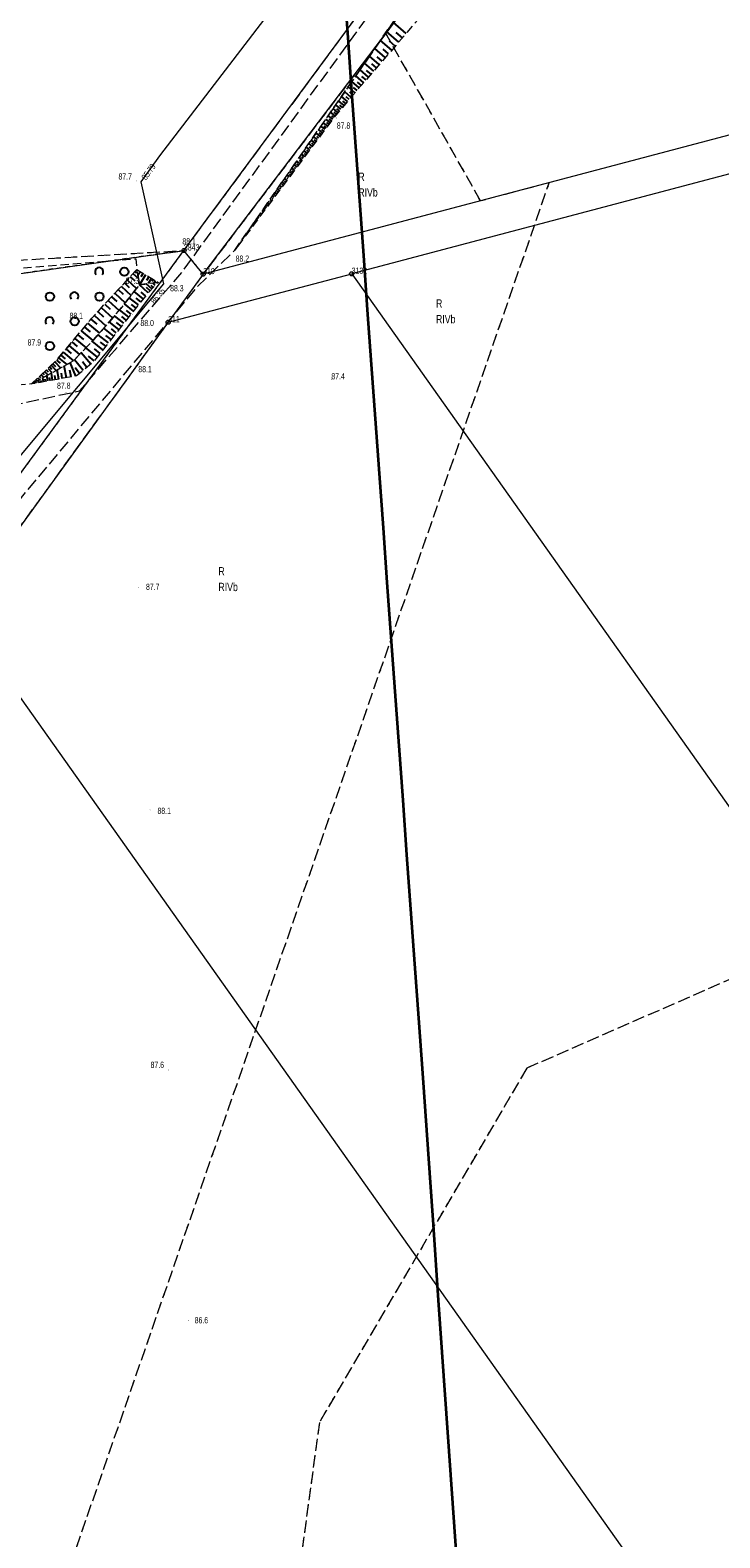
# Model space of a CAD drawing. Header units: metres. Extents: x 6524698 to 6533081, y 5883213 to 5896811.
# Tile 68 of 131: x 6528721 to 6528804, y 5890040 to 5890223. Entities that reach past the tile are written whole.
import ezdxf
from ezdxf.enums import TextEntityAlignment as Align

# ---------------------------------------------------------------- set-up
doc = ezdxf.new("R2010")
doc.units = ezdxf.units.M
for name, pattern in [('mapa zasadnicza$0$1.0_0.5', [1.5, 1, -0.5]), ('mapa zasadnicza$0$1.5_0.5', [2, 1.5, -0.5]), ('mapa zasadnicza$0$219-500', [0]), ('mapa zasadnicza$0$egkk-500', [2, 1.5, -0.5]), ('mapa zasadnicza$0$egug-500', [1, 0.5, -0.5])]:
    doc.linetypes.add(name, pattern=pattern)
for name, color, linetype in [('mapa zasadnicza$0$000 Inne (niezydentyfikowane)', 7, 'Continuous'), ('mapa zasadnicza$0$202-punkt graniczny', 7, 'Continuous'), ('mapa zasadnicza$0$202-punkt graniczny-Atr103', 7, 'Continuous'), ('mapa zasadnicza$0$209-oznaczenie konturu klasyfikacyjnego', 7, 'Continuous'), ('mapa zasadnicza$0$210-oznaczenie konturu użytku gruntowego', 7, 'Continuous'), ('mapa zasadnicza$0$217-kontur klasyfikacyjny', 7, 'Continuous'), ('mapa zasadnicza$0$218-kontur użytku gruntowego', 7, 'Continuous'), ('mapa zasadnicza$0$219-działka ewidencyjna', 7, 'Continuous'), ('mapa zasadnicza$0$jezdnia', 7, 'Continuous'), ('mapa zasadnicza$0$pikieta naturalna', 7, 'Continuous'), ('mapa zasadnicza$0$pikieta naturalna-Atr2', 7, 'Continuous'), ('mapa zasadnicza$0$przewód wodociągowy', 7, 'Continuous'), ('mapa zasadnicza$0$rzędna', 7, 'Continuous'), ('mapa zasadnicza$0$rzędna-Atr2', 7, 'Continuous'), ('mapa zasadnicza$0$skarpa nieumocniona', 7, 'Continuous'), ('mapa zasadnicza$0$zadrzewienie  zakrzewienie', 7, 'Continuous')]:
    doc.layers.add(name, color=color, linetype=linetype)
doc.styles.add('mapa zasadnicza$0$STANDARD', font='Working1250', dxfattribs={"width": 0.75})

# ---------------------------------------------------------------- blocks, each defined once
blk = doc.blocks.new('mapa zasadnicza$0$202')
at = {"color": 0, "linetype": 'Continuous', "lineweight": 0}
blk.add_circle((0, 0), 0.25, dxfattribs=at)
blk = doc.blocks.new('mapa zasadnicza$0$PW01')
at = {"linetype": 'Continuous', "lineweight": 13}
h = blk.add_hatch(color=0, dxfattribs=at)
edge = h.paths.add_edge_path()
edge.add_arc((0, 0), 0.045, 0, 360)
blk = doc.blocks.new('mapa zasadnicza$0$OTZK1')
at = {"color": 0, "linetype": 'Continuous'}
blk.add_circle((0, 0), 0.5, dxfattribs=at)
blk = doc.blocks.new('mapa zasadnicza$0$OTZK2')
at = {"color": 0, "linetype": 'Continuous'}
blk.add_arc((0, 0), 0.5, 318.85, 221.162, dxfattribs=at)

msp = doc.modelspace()

# ---------------------------------------------------------------- linework, layer by layer
at = {"layer": 'mapa zasadnicza$0$000 Inne (niezydentyfikowane)', "color": 7, "linetype": 'Continuous', "lineweight": 35, "flags": 128}
msp.add_lwpolyline([(6528758.889, 5890228.28), (6528759.365, 5890221.684), (6528759.84, 5890215.089), (6528760.316, 5890208.493), (6528760.792, 5890201.897), (6528761.267, 5890195.301), (6528761.743, 5890188.705), (6528762.219, 5890182.109), (6528762.694, 5890175.513), (6528763.17, 5890168.917), (6528763.646, 5890162.322), (6528764.122, 5890155.726), (6528764.597, 5890149.13), (6528765.073, 5890142.534), (6528765.549, 5890135.938), (6528766.024, 5890129.342), (6528766.5, 5890122.746), (6528766.976, 5890116.15), (6528767.451, 5890109.554), (6528767.927, 5890102.959), (6528768.407, 5890096.308), (6528769.05, 5890087.111), (6528769.689, 5890077.969), (6528770.328, 5890068.827), (6528770.967, 5890059.685), (6528771.606, 5890050.544), (6528772.245, 5890041.402), (6528772.884, 5890032.26)], dxfattribs=at)
at = {"layer": 'mapa zasadnicza$0$000 Inne (niezydentyfikowane)', "color": 7, "linetype": 'Continuous', "lineweight": 25, "flags": 128}
for points in [[(6528765.54, 5890221.14), (6528764.07, 5890222.41)], [(6528766.45, 5890222.19), (6528764.86, 5890223.55)], [(6528764.7, 5890220.16), (6528763.33, 5890221.34)], [(6528765.12, 5890220.64), (6528764.41, 5890221.25)], [(6528765.99, 5890221.65), (6528765.22, 5890222.31)], [(6528763.19, 5890218.41), (6528762.01, 5890219.43)], [(6528763.92, 5890219.26), (6528762.65, 5890220.35)], [(6528763.55, 5890218.83), (6528762.94, 5890219.36)], [(6528764.3, 5890219.7), (6528763.64, 5890220.27)], [(6528761.3, 5890216.21), (6528760.35, 5890217.04)], [(6528761.89, 5890216.89), (6528760.86, 5890217.78)], [(6528761.59, 5890216.55), (6528761.09, 5890216.97)], [(6528762.52, 5890217.63), (6528761.41, 5890218.58)], [(6528762.2, 5890217.25), (6528761.66, 5890217.71)], [(6528762.85, 5890218.01), (6528762.28, 5890218.5)], [(6528759.78, 5890214.44), (6528759.01, 5890215.11)], [(6528760.25, 5890214.99), (6528759.42, 5890215.7)], [(6528760.76, 5890215.58), (6528759.87, 5890216.35)], [(6528760.5, 5890215.28), (6528760.07, 5890215.65)], [(6528761.02, 5890215.89), (6528760.56, 5890216.29)], [(6528758.55, 5890213.02), (6528757.93, 5890213.55)], [(6528758.93, 5890213.46), (6528758.26, 5890214.03)], [(6528758.73, 5890213.23), (6528758.41, 5890213.51)], [(6528759.34, 5890213.93), (6528758.62, 5890214.55)], [(6528759.13, 5890213.69), (6528758.78, 5890213.99)], [(6528759.55, 5890214.18), (6528759.18, 5890214.5)], [(6528760.01, 5890214.71), (6528759.61, 5890215.06)], [(6528757.25, 5890211.39), (6528756.71, 5890211.79)], [(6528757.56, 5890211.8), (6528757, 5890212.22)], [(6528757.4, 5890211.6), (6528757.13, 5890211.8)], [(6528757.86, 5890212.21), (6528757.29, 5890212.64)], [(6528757.71, 5890212.01), (6528757.43, 5890212.22)], [(6528758.19, 5890212.61), (6528757.62, 5890213.1)], [(6528758.03, 5890212.41), (6528757.75, 5890212.65)], [(6528758.37, 5890212.81), (6528758.07, 5890213.07)], [(6528755.71, 5890209.33), (6528755.24, 5890209.68)], [(6528756.02, 5890209.74), (6528755.54, 5890210.1)], [(6528755.87, 5890209.54), (6528755.63, 5890209.72)], [(6528756.33, 5890210.16), (6528755.83, 5890210.53)], [(6528756.17, 5890209.95), (6528755.93, 5890210.13)], [(6528756.64, 5890210.57), (6528756.12, 5890210.95)], [(6528756.48, 5890210.36), (6528756.23, 5890210.55)], [(6528756.94, 5890210.98), (6528756.42, 5890211.37)], [(6528756.79, 5890210.77), (6528756.53, 5890210.97)], [(6528757.1, 5890211.18), (6528756.83, 5890211.38)], [(6528754.48, 5890207.69), (6528754.07, 5890207.99)], [(6528754.79, 5890208.1), (6528754.37, 5890208.42)], [(6528754.64, 5890207.89), (6528754.43, 5890208.05)], [(6528755.1, 5890208.51), (6528754.66, 5890208.84)], [(6528754.95, 5890208.3), (6528754.73, 5890208.47)], [(6528755.41, 5890208.92), (6528754.95, 5890209.26)], [(6528755.25, 5890208.71), (6528755.03, 5890208.88)], [(6528755.56, 5890209.13), (6528755.33, 5890209.3)], [(6528753.26, 5890206.04), (6528752.9, 5890206.3)], [(6528753.56, 5890206.45), (6528753.19, 5890206.73)], [(6528753.41, 5890206.25), (6528753.23, 5890206.38)], [(6528753.87, 5890206.86), (6528753.49, 5890207.15)], [(6528753.72, 5890206.66), (6528753.53, 5890206.8)], [(6528754.18, 5890207.27), (6528753.78, 5890207.57)], [(6528754.02, 5890207.07), (6528753.83, 5890207.21)], [(6528754.33, 5890207.48), (6528754.13, 5890207.63)], [(6528751.72, 5890203.98), (6528751.44, 5890204.19)], [(6528752.03, 5890204.39), (6528751.73, 5890204.62)], [(6528751.87, 5890204.19), (6528751.73, 5890204.3)], [(6528752.33, 5890204.81), (6528752.02, 5890205.04)], [(6528752.18, 5890204.6), (6528752.03, 5890204.71)], [(6528752.64, 5890205.22), (6528752.32, 5890205.46)], [(6528752.49, 5890205.01), (6528752.33, 5890205.13)], [(6528752.95, 5890205.63), (6528752.61, 5890205.88)], [(6528752.79, 5890205.42), (6528752.63, 5890205.55)], [(6528753.1, 5890205.83), (6528752.93, 5890205.96)], [(6528750.49, 5890202.34), (6528750.27, 5890202.5)], [(6528750.64, 5890202.54), (6528750.53, 5890202.63)], [(6528750.8, 5890202.75), (6528750.56, 5890202.93)], [(6528750.95, 5890202.95), (6528750.83, 5890203.05)], [(6528751.1, 5890203.16), (6528750.85, 5890203.35)], [(6528751.26, 5890203.37), (6528751.13, 5890203.46)], [(6528751.41, 5890203.57), (6528751.14, 5890203.77)], [(6528751.57, 5890203.78), (6528751.43, 5890203.88)], [(6528749.11, 5890200.49), (6528749.03, 5890200.54)], [(6528749.26, 5890200.69), (6528749.09, 5890200.82)], [(6528749.41, 5890200.9), (6528749.33, 5890200.96)], [(6528749.57, 5890201.1), (6528749.39, 5890201.24)], [(6528749.72, 5890201.31), (6528749.63, 5890201.38)], [(6528749.88, 5890201.51), (6528749.68, 5890201.66)], [(6528750.03, 5890201.72), (6528749.93, 5890201.8)], [(6528750.18, 5890201.93), (6528749.97, 5890202.08)], [(6528750.34, 5890202.13), (6528750.23, 5890202.21)], [(6528747.72, 5890198.63), (6528747.63, 5890198.7)], [(6528747.88, 5890198.84), (6528747.83, 5890198.88)], [(6528748.03, 5890199.05), (6528747.92, 5890199.13)], [(6528748.19, 5890199.25), (6528748.13, 5890199.29)], [(6528748.34, 5890199.46), (6528748.22, 5890199.55)], [(6528748.49, 5890199.66), (6528748.43, 5890199.71)], [(6528748.65, 5890199.87), (6528748.51, 5890199.97)], [(6528748.8, 5890200.07), (6528748.73, 5890200.13)], [(6528748.95, 5890200.28), (6528748.8, 5890200.39)], [(6528746.49, 5890196.99), (6528746.46, 5890197.01)], [(6528746.65, 5890197.19), (6528746.63, 5890197.21)], [(6528746.8, 5890197.4), (6528746.75, 5890197.44)], [(6528746.96, 5890197.6), (6528746.93, 5890197.63)], [(6528747.11, 5890197.81), (6528747.04, 5890197.86)], [(6528747.26, 5890198.02), (6528747.23, 5890198.04)], [(6528747.42, 5890198.22), (6528747.34, 5890198.28)], [(6528747.57, 5890198.43), (6528747.53, 5890198.46)], [(6528745.88, 5890196.16), (6528745.87, 5890196.17)], [(6528746.03, 5890196.37), (6528746.03, 5890196.38)], [(6528746.19, 5890196.58), (6528746.17, 5890196.59)], [(6528746.34, 5890196.78), (6528746.33, 5890196.79)], [(6528733.63, 5890193.36), (6528733.79, 5890193.21)], [(6528734.29, 5890193.35), (6528733.99, 5890192.86)], [(6528731.98, 5890191.57), (6528733.16, 5890190.47)], [(6528732.35, 5890191.97), (6528732.92, 5890191.44)], [(6528732.71, 5890192.36), (6528733.83, 5890191.32)], [(6528733.05, 5890192.74), (6528733.6, 5890192.23)], [(6528733.39, 5890193.11), (6528734.05, 5890192.5)], [(6528735.22, 5890190.76), (6528734.18, 5890191.76)], [(6528734.93, 5890192.96), (6528734.2, 5890191.76)], [(6528734.62, 5890193.14), (6528734.36, 5890192.7)], [(6528735.67, 5890191.24), (6528735.01, 5890191.86)], [(6528735.3, 5890192.73), (6528735.03, 5890192.28)], [(6528735.47, 5890191.02), (6528735.05, 5890191.42)], [(6528735.62, 5890192.54), (6528735.23, 5890191.89)], [(6528735.85, 5890191.42), (6528735.6, 5890191.66)], [(6528735.86, 5890192.39), (6528735.73, 5890192.16)], [(6528736.09, 5890191.68), (6528735.8, 5890191.96)], [(6528736.11, 5890192.24), (6528735.94, 5890191.98)], [(6528736.35, 5890192.1), (6528736.32, 5890192.06)], [(6528730.4, 5890189.86), (6528731.72, 5890188.65)], [(6528730.81, 5890190.31), (6528731.45, 5890189.71)], [(6528731.21, 5890190.74), (6528732.46, 5890189.58)], [(6528731.6, 5890191.16), (6528732.21, 5890190.6)], [(6528734.05, 5890189.31), (6528732.94, 5890190.19)], [(6528734.64, 5890190.05), (6528733.52, 5890190.93)], [(6528734.34, 5890189.68), (6528733.79, 5890190.12)], [(6528734.93, 5890190.42), (6528734.37, 5890190.86)], [(6528728.73, 5890188.05), (6528730.1, 5890186.78)], [(6528729.15, 5890188.51), (6528729.83, 5890187.89)], [(6528729.57, 5890188.97), (6528730.92, 5890187.73)], [(6528729.99, 5890189.42), (6528730.65, 5890188.8)], [(6528732.3, 5890187.09), (6528731.15, 5890187.99)], [(6528732.88, 5890187.83), (6528731.77, 5890188.71)], [(6528732.59, 5890187.46), (6528732.03, 5890187.91)], [(6528733.47, 5890188.57), (6528732.36, 5890189.44)], [(6528733.17, 5890188.2), (6528732.62, 5890188.64)], [(6528733.76, 5890188.94), (6528733.2, 5890189.38)], [(6528727.12, 5890186.17), (6528728.53, 5890184.99)], [(6528727.51, 5890186.64), (6528728.23, 5890186.04)], [(6528727.91, 5890187.11), (6528729.35, 5890185.91)], [(6528728.31, 5890187.59), (6528729.03, 5890186.99)], [(6528731.07, 5890185.53), (6528729.85, 5890186.49)], [(6528731.69, 5890186.32), (6528730.51, 5890187.25)], [(6528731.38, 5890185.93), (6528730.78, 5890186.4)], [(6528731.99, 5890186.71), (6528731.41, 5890187.17)], [(6528725.64, 5890184.4), (6528726.93, 5890183.32)], [(6528726, 5890184.83), (6528726.66, 5890184.27)], [(6528726.36, 5890185.26), (6528727.72, 5890184.13)], [(6528726.74, 5890185.71), (6528727.43, 5890185.13)], [(6528729.07, 5890183.01), (6528727.69, 5890184.1)], [(6528729.76, 5890183.88), (6528728.46, 5890184.91)], [(6528730.42, 5890184.72), (6528729.17, 5890185.71)], [(6528730.1, 5890184.3), (6528729.46, 5890184.81)], [(6528730.75, 5890185.13), (6528730.13, 5890185.62)], [(6528723.94, 5890182.41), (6528724.62, 5890181.68)], [(6528724.16, 5890182.64), (6528724.6, 5890182.27)], [(6528724.4, 5890182.92), (6528725.38, 5890182.1)], [(6528724.66, 5890183.23), (6528725.21, 5890182.77)], [(6528724.96, 5890183.58), (6528726.2, 5890182.55)], [(6528725.29, 5890183.98), (6528725.93, 5890183.45)], [(6528726.48, 5890180.7), (6528725.8, 5890182.33)], [(6528727.37, 5890181.38), (6528726.31, 5890182.67)], [(6528728.28, 5890182.13), (6528727.14, 5890183.53)], [(6528727.82, 5890181.75), (6528727.27, 5890182.42)], [(6528728.71, 5890182.55), (6528728, 5890183.12)], [(6528729.42, 5890183.45), (6528728.75, 5890183.98)], [(6528721.88, 5890180.47), (6528722.07, 5890180.27)], [(6528722.09, 5890180.66), (6528722.21, 5890180.54)], [(6528722.29, 5890180.86), (6528722.58, 5890180.55)], [(6528722.56, 5890180), (6528722.48, 5890180.49)], [(6528722.5, 5890181.05), (6528722.67, 5890180.87)], [(6528722.71, 5890181.24), (6528723.09, 5890180.83)], [(6528722.91, 5890181.44), (6528723.13, 5890181.21)], [(6528723.1, 5890180.09), (6528722.98, 5890180.77)], [(6528723.12, 5890181.63), (6528723.6, 5890181.12)], [(6528723.37, 5890180.14), (6528723.3, 5890180.53)], [(6528723.32, 5890181.83), (6528723.59, 5890181.54)], [(6528723.51, 5890182.01), (6528724.1, 5890181.39)], [(6528723.67, 5890180.2), (6528723.52, 5890181.07)], [(6528723.72, 5890182.2), (6528724.03, 5890181.86)], [(6528724.02, 5890180.26), (6528723.93, 5890180.75)], [(6528724.41, 5890180.33), (6528724.21, 5890181.45)], [(6528724.85, 5890180.41), (6528724.74, 5890181.04)], [(6528725.35, 5890180.5), (6528725.09, 5890181.94)], [(6528725.9, 5890180.59), (6528725.76, 5890181.41)], [(6528726.93, 5890181.02), (6528726.39, 5890181.69)], [(6528721.22, 5890179.76), (6528721.22, 5890179.78)], [(6528721.47, 5890180.08), (6528721.56, 5890179.99)], [(6528721.49, 5890179.81), (6528721.47, 5890179.94)], [(6528721.68, 5890180.28), (6528721.75, 5890180.2)], [(6528721.76, 5890179.86), (6528721.74, 5890179.97)], [(6528722.03, 5890179.9), (6528721.97, 5890180.22)], [(6528722.3, 5890179.95), (6528722.26, 5890180.15)], [(6528722.83, 5890180.05), (6528722.78, 5890180.34)]]:
    msp.add_lwpolyline(points, dxfattribs=at)
at = {"layer": 'mapa zasadnicza$0$217-kontur klasyfikacyjny', "color": 92, "linetype": 'mapa zasadnicza$0$egkk-500', "lineweight": 18, "flags": 128}
for points in [[(6528793.88, 5890261.62), (6528763.98, 5890222.18)], [(6528739.56, 5890195.9), (6528773.58, 5890241.95)], [(6528763.98, 5890222.18), (6528741.89, 5890193.04)], [(6528775.45, 5890201.9), (6528763.98, 5890222.18)], [(6528716.09, 5890008.64), (6528783.75, 5890204.1)], [(6528783.75, 5890204.1), (6528775.45, 5890201.9)], [(6528671.24, 5890191.91), (6528739.56, 5890195.9)], [(6528700.01, 5890190.32), (6528739.56, 5890195.9)], [(6528741.89, 5890193.04), (6528737.66, 5890187.22)], [(6528737.66, 5890187.22), (6528715.19, 5890156.24)], [(6528833.68, 5890119.94), (6528781.04, 5890096.92)], [(6528781.04, 5890096.92), (6528755.94, 5890054.04)], [(6528755.94, 5890054.04), (6528739.61, 5889933.47)]]:
    msp.add_lwpolyline(points, dxfattribs=at)
at = {"layer": 'mapa zasadnicza$0$218-kontur użytku gruntowego', "color": 3, "linetype": 'mapa zasadnicza$0$egug-500', "lineweight": 18, "flags": 128}
for points in [[(6528763.98, 5890222.18), (6528793.88, 5890261.62)], [(6528739.56, 5890195.9), (6528773.58, 5890241.95)], [(6528763.98, 5890222.18), (6528741.89, 5890193.04)], [(6528775.45, 5890201.9), (6528763.98, 5890222.18)], [(6528716.09, 5890008.64), (6528783.75, 5890204.1)], [(6528783.75, 5890204.1), (6528775.45, 5890201.9)], [(6528671.24, 5890191.91), (6528739.56, 5890195.9)], [(6528739.56, 5890195.9), (6528700.01, 5890190.32)], [(6528712.35, 5890158.76), (6528739.56, 5890195.9)], [(6528741.89, 5890193.04), (6528739.56, 5890195.9)], [(6528741.89, 5890193.04), (6528737.66, 5890187.22)], [(6528737.66, 5890187.22), (6528715.19, 5890156.24)], [(6528833.68, 5890119.94), (6528781.04, 5890096.92)], [(6528781.04, 5890096.92), (6528755.94, 5890054.04)], [(6528755.94, 5890054.04), (6528739.61, 5889933.47)]]:
    msp.add_lwpolyline(points, dxfattribs=at)
at = {"layer": 'mapa zasadnicza$0$219-działka ewidencyjna', "color": 7, "linetype": 'mapa zasadnicza$0$219-500', "lineweight": 18, "flags": 128}
for points in [[(6528739.56, 5890195.9), (6528998.64, 5890546.66)], [(6528741.89, 5890193.04), (6529006.66, 5890542.34)], [(6528807.02, 5890210.25), (6528741.89, 5890193.04)], [(6528808.34, 5890205.89), (6528759.85, 5890193.08)], [(6528700.01, 5890190.32), (6528739.56, 5890195.9)], [(6528712.35, 5890158.76), (6528739.56, 5890195.9)], [(6528741.89, 5890193.04), (6528739.56, 5890195.9)], [(6528737.66, 5890187.22), (6528759.85, 5890193.08)], [(6528741.89, 5890193.04), (6528737.66, 5890187.22)], [(6528759.85, 5890193.08), (6528904.31, 5889988.95)], [(6528737.66, 5890187.22), (6528715.19, 5890156.24)], [(6528711.87, 5890152.85), (6528845.15, 5889964.55)]]:
    msp.add_lwpolyline(points, dxfattribs=at)
at = {"layer": 'mapa zasadnicza$0$jezdnia', "color": 7, "linetype": 'mapa zasadnicza$0$1.5_0.5', "lineweight": 18, "flags": 128}
msp.add_lwpolyline([(6528719.37, 5890165.4), (6528716.92, 5890167.22), (6528714.05, 5890173.15), (6528708.43, 5890173), (6528707.89, 5890177.02), (6528718.55, 5890177.11), (6528726.93, 5890178.9), (6528739.33, 5890193.28), (6528764.57, 5890228.01), (6528785.97, 5890256.94), (6528803.05, 5890279.03), (6528834.34, 5890319.46), (6528857.95, 5890350.4), (6528886.08, 5890387.53), (6528912.38, 5890422.83), (6528947.28, 5890470.03), (6528968.04, 5890497.74), (6528992.3, 5890529.59), (6528998.26, 5890540.31), (6529002.32, 5890547.98), (6529009.74, 5890565.71), (6529017.78, 5890589.91), (6529028.56, 5890623.94), (6529035.46, 5890644.22), (6529041.22, 5890651.33), (6529053.3, 5890662.83), (6529094.68, 5890691.37), (6529127.9, 5890705.08), (6529154.31, 5890716.98), (6529182.8, 5890728.24), (6529240.26, 5890752.5), (6529280.06, 5890769.02), (6529311.01, 5890783.71), (6529312.32, 5890780.49), (6529281.49, 5890766.3), (6529241.39, 5890749.68), (6529182.76, 5890724.74), (6529155.57, 5890713.94), (6529128.6, 5890702.15), (6529095.62, 5890687.95), (6529056.81, 5890661.2), (6529045.35, 5890651.94), (6529039.89, 5890643.52), (6529030.47, 5890617.8), (6529022.27, 5890592.25), (6529016.11, 5890573.61), (6529009.79, 5890555.43), (6529005.89, 5890546.49), (6528997.06, 5890530.3), (6528972.93, 5890498.81), (6528962.66, 5890485.23), (6528949.66, 5890468.05), (6528914.97, 5890421.32), (6528888.69, 5890385.63), (6528860.69, 5890349.22), (6528837.21, 5890318.02), (6528806.05, 5890277.49), (6528788.57, 5890254.94), (6528767.18, 5890226.89), (6528745.72, 5890195.95), (6528741.18, 5890191.53)], close=True, dxfattribs=at)
at = {"layer": 'mapa zasadnicza$0$przewód wodociągowy', "color": 5, "linetype": 'Continuous', "lineweight": 18, "flags": 128}
msp.add_lwpolyline([(6528623.33, 5890082.14), (6528623.61, 5890081.8), (6528624.02, 5890081.37), (6528628.27, 5890076.76), (6528652.28, 5890100.47), (6528716.45, 5890167.09), (6528737.12, 5890191.87), (6528734.4, 5890204.21), (6528736.66, 5890207.35), (6528765.25, 5890244.71), (6528794.11, 5890284.29), (6528823.12, 5890322.78), (6528853.01, 5890360.77), (6528881.75, 5890400.14), (6528911.61, 5890439.05), (6528983.81, 5890532.9), (6528991.67, 5890546.04), (6529025.83, 5890646.85), (6529027.5, 5890650.02), (6529036.45, 5890658.09), (6529063.84, 5890678.46), (6529091.59, 5890696.67), (6529142.88, 5890718.12), (6529234.45, 5890757.63)], dxfattribs=at)
at = {"layer": 'mapa zasadnicza$0$skarpa nieumocniona', "color": 7, "linetype": 'mapa zasadnicza$0$1.0_0.5', "lineweight": 18, "flags": 128}
for points in [[(6528745.72, 5890195.95), (6528767.18, 5890226.89), (6528791.08, 5890252.75), (6528770.46, 5890226.85), (6528757.93, 5890212.3)], [(6528745.72, 5890195.95), (6528767.18, 5890226.89), (6528791.08, 5890252.75), (6528770.46, 5890226.85), (6528757.93, 5890212.3)], [(6528721.11, 5890179.74), (6528724.11, 5890182.57), (6528728.4, 5890187.7), (6528733.86, 5890193.61), (6528734.17, 5890191.76), (6528731.91, 5890188.87), (6528728.67, 5890185.13), (6528726.2, 5890182.55)], [(6528721.11, 5890179.74), (6528724.11, 5890182.57), (6528728.4, 5890187.7), (6528733.86, 5890193.61), (6528734.17, 5890191.76), (6528731.91, 5890188.87), (6528728.67, 5890185.13), (6528726.2, 5890182.55)], [(6528733.86, 5890193.61), (6528736.44, 5890192.04), (6528734.17, 5890191.76)], [(6528733.86, 5890193.61), (6528736.44, 5890192.04), (6528734.17, 5890191.76)], [(6528721.11, 5890179.74), (6528726.2, 5890182.55), (6528728.67, 5890185.13), (6528731.91, 5890188.87), (6528734.17, 5890191.76), (6528736.44, 5890192.04), (6528735.11, 5890190.65), (6528728.56, 5890182.36), (6528726.55, 5890180.71)], [(6528721.11, 5890179.74), (6528726.2, 5890182.55), (6528728.67, 5890185.13), (6528731.91, 5890188.87), (6528734.17, 5890191.76), (6528736.44, 5890192.04), (6528735.11, 5890190.65), (6528728.56, 5890182.36), (6528726.55, 5890180.71)]]:
    msp.add_lwpolyline(points, close=True, dxfattribs=at)
at = {"layer": 'mapa zasadnicza$0$zadrzewienie  zakrzewienie', "color": 7, "linetype": 'mapa zasadnicza$0$1.0_0.5', "lineweight": 18, "flags": 128}
msp.add_lwpolyline([(6528679.77, 5890190.57), (6528733.73, 5890194.9), (6528733.86, 5890193.61), (6528728.4, 5890187.7), (6528724.11, 5890182.57), (6528721.11, 5890179.74), (6528678.82, 5890176), (6528626.22, 5890173.7), (6528579.03, 5890170.24), (6528577.26, 5890175.48), (6528650.28, 5890184.51)], close=True, dxfattribs=at)

# ---------------------------------------------------------------- block references
at = {"layer": 'mapa zasadnicza$0$202-punkt graniczny', "color": 7, "linetype": 'Continuous', "lineweight": 18}
for p in [(6528739.56, 5890195.9), (6528741.89, 5890193.04), (6528759.85, 5890193.08), (6528737.66, 5890187.22)]:
    msp.add_blockref('mapa zasadnicza$0$202', p, dxfattribs=at)
at = {"layer": 'mapa zasadnicza$0$pikieta naturalna', "color": 7, "linetype": 'Continuous', "lineweight": 13}
for p in [(6528757.99, 5890211.95), (6528733.79, 5890204.33), (6528740.56, 5890196.2), (6528745.72, 5890195.95), (6528734.17, 5890191.76), (6528736.44, 5890192.04), (6528728.4, 5890187.7), (6528733.31, 5890188.15), (6528733.04, 5890181.84), (6528721.11, 5890179.74), (6528725.29, 5890178.74), (6528757.39, 5890180.3), (6528734.05, 5890155.11), (6528735.47, 5890128.18), (6528737.72, 5890096.7), (6528740.14, 5890066.35)]:
    msp.add_blockref('mapa zasadnicza$0$PW01', p, dxfattribs=at)
at = {"layer": 'mapa zasadnicza$0$rzędna', "color": 5, "linetype": 'Continuous', "lineweight": 18}
for p in [(6528734.4, 5890204.21), (6528737.12, 5890191.87)]:
    msp.add_blockref('mapa zasadnicza$0$PW01', p, dxfattribs=at)
at = {"layer": 'mapa zasadnicza$0$zadrzewienie  zakrzewienie', "color": 7, "linetype": 'Continuous', "lineweight": 18}
for name, p in [('mapa zasadnicza$0$OTZK2', (6528729.304, 5890193.337)), ('mapa zasadnicza$0$OTZK1', (6528732.346, 5890193.326)), ('mapa zasadnicza$0$OTZK1', (6528723.346, 5890190.326)), ('mapa zasadnicza$0$OTZK2', (6528726.304, 5890190.337)), ('mapa zasadnicza$0$OTZK1', (6528729.346, 5890190.326)), ('mapa zasadnicza$0$OTZK2', (6528723.304, 5890187.337)), ('mapa zasadnicza$0$OTZK1', (6528726.346, 5890187.326)), ('mapa zasadnicza$0$OTZK1', (6528723.346, 5890184.326))]:
    msp.add_blockref(name, p, dxfattribs=at)

# ---------------------------------------------------------------- texts
at = {"layer": 'mapa zasadnicza$0$202-punkt graniczny-Atr103', "color": 7, "style": 'mapa zasadnicza$0$STANDARD', "width": 0.667}
for s, p in [('3843', (6528739.56, 5890195.9)), ('310', (6528741.89, 5890193.04)), ('3132', (6528759.85, 5890193.08)), ('311', (6528737.66, 5890187.22))]:
    msp.add_text(s, height=0.75, dxfattribs=at).set_placement(p)
at = {"layer": 'mapa zasadnicza$0$209-oznaczenie konturu klasyfikacyjnego', "color": 3, "linetype": 'Continuous', "lineweight": 18, "style": 'mapa zasadnicza$0$STANDARD', "width": 0.79}
for p in [(6528760.65, 5890203.43), (6528770.05, 5890188.09), (6528743.73, 5890155.67)]:
    msp.add_text('RIVb', height=1, dxfattribs=at).set_placement(p, align=Align.TOP_LEFT)
at = {"layer": 'mapa zasadnicza$0$210-oznaczenie konturu użytku gruntowego', "color": 3, "linetype": 'Continuous', "lineweight": 18, "style": 'mapa zasadnicza$0$STANDARD', "width": 0.79}
for p in [(6528760.65, 5890204.33), (6528770.05, 5890188.99), (6528743.73, 5890156.57)]:
    msp.add_text('R', height=1, dxfattribs=at).set_placement(p)
at = {"layer": 'mapa zasadnicza$0$pikieta naturalna-Atr2', "color": 7, "style": 'mapa zasadnicza$0$STANDARD', "width": 0.667}
for s, p in [('87.8', (6528758.05, 5890210.65)), ('87.7', (6528731.64, 5890204.49)), ('88.2', (6528745.81, 5890194.54)), ('87.3', (6528732.5, 5890191.86)), ('88.3', (6528737.89, 5890190.96)), ('88.1', (6528725.72, 5890187.62)), ('88.0', (6528734.3, 5890186.75)), ('87.9', (6528720.65, 5890184.4)), ('88.1', (6528734.04, 5890181.17)), ('87.4', (6528757.39, 5890180.3)), ('87.8', (6528724.21, 5890179.16)), ('87.7', (6528734.97, 5890154.81)), ('88.1', (6528736.36, 5890127.7)), ('87.6', (6528735.52, 5890096.95)), ('86.6', (6528740.86, 5890066.03))]:
    msp.add_text(s, height=0.75, dxfattribs=at).set_placement(p)
msp.add_text('88.1', height=0.75, dxfattribs=at).set_placement((6528739.37, 5890197.39), align=Align.TOP_LEFT)
at = {"layer": 'mapa zasadnicza$0$rzędna-Atr2', "color": 5, "style": 'mapa zasadnicza$0$STANDARD', "width": 0.667}
msp.add_text('85.79', height=0.75, rotation=54.256, dxfattribs=at).set_placement((6528734.67, 5890204.58), align=Align.MIDDLE_LEFT)
msp.add_text('86.35', height=0.75, rotation=50.167, dxfattribs=at).set_placement((6528735.43, 5890189.84), align=Align.TOP_LEFT)

doc.saveas('drawing.dxf')
